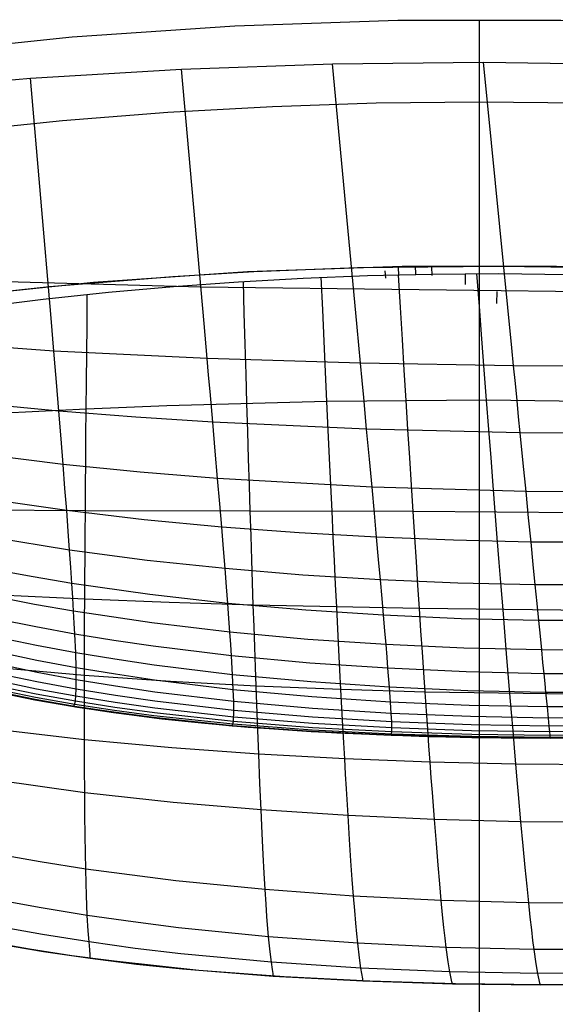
# Model space of a CAD drawing. Header units: millimetres. Extents: x -58 to 58, y -58 to 57.
# Tile 32 of 40: x -5.6 to 0.93, y 45.51 to 57.5. Entities that reach past the tile are written whole.
import ezdxf

# ---------------------------------------------------------------- set-up
doc = ezdxf.new("R2010")
doc.units = ezdxf.units.MM
doc.header["$MEASUREMENT"] = 0
doc.layers.add('Predefinito', color=5, linetype='Continuous')

msp = doc.modelspace()

# ---------------------------------------------------------------- linework, layer by layer
at = {"layer": 'Predefinito'}
for points in [[(20.38978100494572, 53.76343395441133), (18.52192540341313, 54.43517501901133), (16.63199687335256, 55.04204465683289), (14.72224767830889, 55.5833196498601), (12.794953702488, 56.05835495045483), (10.85241173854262, 56.46658445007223), (8.89693675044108, 56.8075216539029), (6.930859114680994, 57.08076026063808), (4.956521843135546, 57.2859746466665), (2.976277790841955, 57.42292025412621), (0.9924868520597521, 57.49143388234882), (-0.9924868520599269, 57.49143388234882), (-2.97627779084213, 57.4229202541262), (-4.956521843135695, 57.2859746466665), (-6.930859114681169, 57.08076026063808), (-8.896936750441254, 56.8075216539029), (-10.85241173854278, 56.46658445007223), (-12.79495370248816, 56.05835495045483), (-14.72224767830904, 55.5833196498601), (-16.63199687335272, 55.04204465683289)], [(-16.86369486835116, 53.9246306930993), (-15.54643913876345, 54.31904113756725), (-14.22830726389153, 54.67911184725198), (-12.91054167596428, 55.00516260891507), (-11.59435200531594, 55.2975677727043), (-10.28091246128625, 55.55675331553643), (-8.971359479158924, 55.78319378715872), (-7.666789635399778, 55.97740916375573), (-6.368257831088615, 56.13996163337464), (-5.076775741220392, 56.27145233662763), (-3.793310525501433, 56.37251808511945), (-2.518783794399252, 56.44382807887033), (-1.254070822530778, 56.48608064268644), (-7.82e-14, 56.49999999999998), (1.254070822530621, 56.48608064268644)], [(-7.82e-14, 56.49999999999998), (-7.82e-14, -56.50000000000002)], [(21.07333749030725, 50.26096345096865), (19.32596634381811, 50.95838522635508), (17.55556407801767, 51.5950789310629), (15.76424051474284, 52.17028580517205), (13.95413040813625, 52.68332036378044), (12.12739090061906, 53.13357121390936), (10.28619895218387, 53.52050178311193), (8.43274874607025, 53.84365095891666), (6.569249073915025, 54.10263363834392), (4.697920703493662, 54.29714118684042), (2.820993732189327, 54.42694180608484), (0.9407049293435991, 54.49188081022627), (-0.9407049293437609, 54.49188081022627), (-2.820993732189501, 54.42694180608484), (-4.697920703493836, 54.29714118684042), (-6.569249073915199, 54.10263363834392), (-8.432748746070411, 53.84365095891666), (-10.28619895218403, 53.52050178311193), (-12.12739090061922, 53.13357121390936), (-13.9541304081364, 52.68332036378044), (-15.76424051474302, 52.17028580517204), (-17.55556407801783, 51.5950789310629)], [(-7.82e-14, 54.49999999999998), (-7.82e-14, -54.50000000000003)], [(1.603484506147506, 48.75151188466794), (0.8671739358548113, 48.7440952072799), (-0.0894000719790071, 48.75254088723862), (-1.072549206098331, 48.77952506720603), (-2.045278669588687, 48.82540026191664), (-3.009438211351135, 48.89486499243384), (-3.973710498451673, 48.99388618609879), (-4.455184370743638, 49.05656113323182), (-4.935265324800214, 49.12915838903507), (-5.413285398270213, 49.21258533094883), (-5.888758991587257, 49.3079406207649)], [(1.621307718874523, 48.75216511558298), (0.4880199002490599, 48.745042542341), (-0.6316038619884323, 48.7651602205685), (-1.733215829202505, 48.8084147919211), (-2.813002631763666, 48.87854503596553), (-3.343561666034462, 48.92546957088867), (-3.867284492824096, 48.98125026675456), (-4.383711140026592, 49.04659953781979), (-4.892381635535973, 49.12222979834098), (-5.39283600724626, 49.20885346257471), (-5.884614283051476, 49.30718294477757)], [(1.864007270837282, 45.75670110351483), (0.7773617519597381, 45.74396594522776), (-0.28786030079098, 45.7557061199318), (-1.33309382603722, 45.7872935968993), (-2.3747321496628, 45.8399849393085), (-3.413348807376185, 45.91884453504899), (-4.44754589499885, 46.0294530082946), (-4.96263528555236, 46.09841092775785), (-5.476184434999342, 46.17751295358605), (-5.987910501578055, 46.26769863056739)]]:
    msp.add_lwpolyline(points, dxfattribs=at)
at = {"layer": 'Predefinito', "extrusion": (1, 0, 0)}
for points in [[(57.49999999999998, 0.9999999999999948), (57.49999999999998, 29.99996797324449)], [(57.49999999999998, 1), (57.49941702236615, 0.9658588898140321), (57.49766876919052, 0.931757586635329), (57.49475727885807, 0.8977358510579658), (57.49068594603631, 0.8638333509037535), (57.48545951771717, 0.8300896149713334), (57.4790840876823, 0.7965439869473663), (57.47156708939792, 0.7632355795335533), (57.46291728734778, 0.7302032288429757), (57.45314476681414, 0.6974854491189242), (57.4422609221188, 0.665120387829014), (57.43027844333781, 0.6331457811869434), (57.41721130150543, 0.6015989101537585), (57.40307473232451, 0.5705165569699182), (57.38788521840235, 0.5399349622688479), (57.37166047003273, 0.5098897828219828), (57.35441940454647, 0.4804160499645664), (57.33618212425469, 0.4515481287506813), (57.31696989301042, 0.4233196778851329), (57.29680511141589, 0.3957636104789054), (57.2757112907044, 0.3689120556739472), (57.25371302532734, 0.3427963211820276), (57.2308359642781, 0.3174468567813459), (57.20710678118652, 0.2928932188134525), (57.18255314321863, 0.269164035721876), (57.15720367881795, 0.2462869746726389), (57.13108794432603, 0.2242887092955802), (57.10423638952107, 0.2031948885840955), (57.07668032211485, 0.183030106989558), (57.0484518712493, 0.1638178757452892), (57.01958395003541, 0.1455805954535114), (56.99011021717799, 0.1283395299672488), (56.96006503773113, 0.1121147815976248), (56.92948344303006, 0.0969252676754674), (56.89840108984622, 0.0827886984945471), (56.86685421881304, 0.069721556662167), (56.83487961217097, 0.0577390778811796), (56.80251455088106, 0.0468552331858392), (56.769796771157, 0.0370827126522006), (56.73676442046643, 0.0284329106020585), (56.70345601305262, 0.0209159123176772), (56.66991038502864, 0.0145404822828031), (56.63616664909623, 0.0093140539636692), (56.60226414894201, 0.0052427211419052), (56.56824241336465, 0.0023312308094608), (56.53414111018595, 0.000582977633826), (56.49999999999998, 0)], [(54.49999999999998, 3.000000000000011), (54.49999999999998, 28.62966677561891)], [(48.7651602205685, 59.99999999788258), (48.7651602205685, 206.456323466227)], [(48.76217056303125, 206.3997675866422), (45.76127260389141, 208.6791639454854)], [(46.0294530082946, 59.99775970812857), (46.0294530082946, 211.0159191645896)], [(45.8399849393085, 59.99790715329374), (45.8399849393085, 209.8116297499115)], [(45.7872935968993, 59.99805180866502), (45.7872935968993, 209.1744421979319)], [(45.7557061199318, 59.9982399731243), (45.7557061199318, 208.5182927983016)]]:
    msp.add_lwpolyline(points, dxfattribs=at)
at = {"layer": 'Predefinito', "extrusion": (0.4599191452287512, 0.537098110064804, 0.7071067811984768)}
msp.add_lwpolyline([(23.37700731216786, 97.59406145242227), (23.35784643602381, 98.25504839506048), (23.35248274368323, 98.91403754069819), (23.36105379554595, 99.57100897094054), (23.38369715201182, 100.2259427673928), (23.42055037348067, 100.8788190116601), (23.47175102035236, 101.5296177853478), (23.53743665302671, 102.1783191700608), (23.61774483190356, 102.8249032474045), (23.71281311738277, 103.469350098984), (23.82277906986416, 104.1116398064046), (23.94778024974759, 104.7517524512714), (24.08795421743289, 105.3896681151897), (24.24343853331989, 106.0253668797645), (24.41437075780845, 106.6588288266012), (24.6008884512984, 107.2900340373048), (24.80312917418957, 107.9189625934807), (25.02085706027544, 108.5446710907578), (25.25277315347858, 109.1639907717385), (25.49791893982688, 109.7751066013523), (25.75610124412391, 110.3785632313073), (26.02701168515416, 110.9745418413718), (26.3103375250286, 111.5632261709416), (26.60576316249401, 112.1448016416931), (26.91297299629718, 112.7194536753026), (27.23166652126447, 113.2873588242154), (27.56151659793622, 113.8487092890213), (27.90216767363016, 114.4037139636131), (28.25326419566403, 114.9525817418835), (28.98537136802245, 116.0327421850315), (29.75499369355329, 117.0908617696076), (30.55939348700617, 118.1290710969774), (31.39386933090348, 119.1480732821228), (32.25130859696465, 120.1472647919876), (33.12971223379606, 121.1250771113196), (34.03317222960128, 122.0773372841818), (34.49719011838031, 122.5409363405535), (34.97102424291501, 122.9945249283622), (35.45592787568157, 123.4368249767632), (35.95392367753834, 123.865773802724), (36.20857248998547, 124.0744854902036), (36.46738396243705, 124.2789521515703), (36.73065463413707, 124.4788713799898), (36.99868104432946, 124.6739407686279), (37.27167556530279, 124.8635946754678), (37.54941505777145, 125.0468232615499), (37.83154279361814, 125.2226578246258), (38.11770204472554, 125.390129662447), (38.40797272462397, 125.5485654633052), (38.70291511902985, 125.6974413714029), (38.85225190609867, 125.7680617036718), (39.00289305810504, 125.8360128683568), (39.15488405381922, 125.9012018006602), (39.30827037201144, 125.9635354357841), (39.46326410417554, 126.0229267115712), (39.61991665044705, 126.0792352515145), (39.77803245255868, 126.1322880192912), (39.93741595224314, 126.1819119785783), (40.09787159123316, 126.2279340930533), (40.25920381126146, 126.2701813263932), (40.42121705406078, 126.3084806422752), (40.58371576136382, 126.3426590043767), (40.74663962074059, 126.3726320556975), (40.91006452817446, 126.398381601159), (41.07399923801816, 126.4198338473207), (41.23845250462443, 126.4369150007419), (41.40343308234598, 126.449551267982), (41.56894972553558, 126.4576688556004), (41.73501118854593, 126.4611939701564), (41.90162622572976, 126.4600528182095), (42.06871186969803, 126.4541468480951), (42.23576942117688, 126.4434779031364), (42.40218403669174, 126.4281227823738), (42.56734087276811, 126.4081582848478), (42.7310459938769, 126.3836673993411), (42.89352953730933, 126.3547334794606), (43.05481276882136, 126.321433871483), (43.21491695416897, 126.2838459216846), (43.3738637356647, 126.2420483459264), (43.53167327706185, 126.1961144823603), (43.68836462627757, 126.1461136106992), (43.843956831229, 126.0921150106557), (43.99846893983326, 126.0341879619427), (44.15192000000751, 125.9724017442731), (44.30432905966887, 125.9068256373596), (44.45571516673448, 125.8375289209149), (44.6057403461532, 125.7647528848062), (44.75404706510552, 125.6887839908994), (44.90062503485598, 125.6097592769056), (45.04546396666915, 125.527815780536), (45.18855357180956, 125.4430905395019), (45.32988356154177, 125.3557205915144), (45.46944364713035, 125.2658429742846), (45.60722353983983, 125.1735947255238), (45.87785818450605, 124.9822347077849), (46.14245560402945, 124.7820552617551), (46.4013742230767, 124.5735799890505), (46.65497246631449, 124.357332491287)], dxfattribs=at)
at = {"layer": 'Predefinito', "extrusion": (0.9995533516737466, 0.02150402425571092, -0.02075268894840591)}
msp.add_lwpolyline([(54.38535596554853, 28.73295839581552), (54.49113193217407, 28.6309237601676)], dxfattribs=at)
at = {"layer": 'Predefinito', "extrusion": (0.9992267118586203, 0.02850465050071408, -0.02708252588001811)}
msp.add_lwpolyline([(54.40012759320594, 28.73172779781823), (54.49965653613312, 28.63723757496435)], dxfattribs=at)
at = {"layer": 'Predefinito', "extrusion": (0.9987990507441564, 0.03569345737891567, -0.03356237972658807)}
msp.add_lwpolyline([(54.38781060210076, 28.75236422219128), (54.48301808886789, 28.66294861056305)], dxfattribs=at)
at = {"layer": 'Predefinito', "extrusion": (0.998388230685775, 0.0414470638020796, -0.03876959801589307)}
msp.add_lwpolyline([(54.35022071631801, 28.79075461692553), (54.44319950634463, 28.70392240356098)], dxfattribs=at)
at = {"layer": 'Predefinito', "extrusion": (0.999955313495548, 0.006644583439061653, -0.006724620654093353)}
msp.add_lwpolyline([(54.2734625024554, 28.80373495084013), (54.3962259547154, 28.67949830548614)], dxfattribs=at)
at = {"layer": 'Predefinito', "extrusion": (0.9999009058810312, -0.0095254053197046, 0.01036557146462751)}
msp.add_lwpolyline([(54.04195302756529, 28.9912650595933), (54.18773627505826, 28.83263906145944)], dxfattribs=at)
at = {"layer": 'Predefinito', "extrusion": (0.459919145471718, 0.5370981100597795, 0.7071067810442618)}
msp.add_lwpolyline([(45.63421529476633, 129.7504891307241), (45.32319454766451, 129.9003360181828), (45.16630277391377, 129.9709385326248), (45.00847070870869, 130.0385998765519), (44.84968383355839, 130.1032746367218), (44.68992762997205, 130.1649173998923), (44.52918757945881, 130.223482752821), (44.36744916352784, 130.2789252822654), (44.20469786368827, 130.3311995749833), (44.04091916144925, 130.3802602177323), (43.87609853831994, 130.4260617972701), (43.71022147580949, 130.4685589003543), (43.54327345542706, 130.5077061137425), (43.37523995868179, 130.5434580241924), (43.20610646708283, 130.5757692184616), (43.03585846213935, 130.6045942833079), (42.86489652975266, 130.6298057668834), (42.69368868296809, 130.6513130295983), (42.52232153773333, 130.6691258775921), (42.35088170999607, 130.6832541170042), (42.179455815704, 130.6937075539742), (42.00813047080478, 130.7004959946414), (41.83699229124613, 130.7036292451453), (41.66612789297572, 130.7031171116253), (41.4954997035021, 130.6989741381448), (41.32501182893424, 130.6912231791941), (41.15466340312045, 130.6798865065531), (40.98445355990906, 130.6649863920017), (40.81438143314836, 130.6465451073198), (40.64444615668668, 130.6245849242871), (40.47464686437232, 130.5991281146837), (40.30498269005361, 130.5701969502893), (40.13543779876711, 130.5377998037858), (39.96626511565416, 130.5020280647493), (39.79786691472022, 130.4630285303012), (39.63064546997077, 130.4209479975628), (39.46474732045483, 130.3758943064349), (39.30003280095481, 130.3279218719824), (39.1364748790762, 130.2770973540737), (38.97404652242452, 130.223487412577), (38.65246076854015, 130.1082015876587), (38.33507108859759, 129.9825685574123), (38.02169334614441, 129.8470423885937), (37.71214340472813, 129.7020771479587), (37.40600228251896, 129.5479506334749), (37.10327375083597, 129.3851606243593), (36.8044078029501, 129.2144911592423), (36.50985443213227, 129.036726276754), (36.22017054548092, 128.8527441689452), (35.93542471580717, 128.6631156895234), (35.65533443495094, 128.4681638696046), (35.37961719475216, 128.2682117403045), (34.84020851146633, 127.8545567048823), (34.31539161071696, 127.4242168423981), (33.80353088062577, 126.9790623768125), (33.30299070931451, 126.5209635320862), (32.81239753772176, 126.0514908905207), (32.33081883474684, 125.5717107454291), (31.39080855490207, 124.5856831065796), (30.47632187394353, 123.5727562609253), (29.58585058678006, 122.5409854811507), (28.72065130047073, 121.4929018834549), (27.88421674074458, 120.4254554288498), (27.07960797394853, 119.3365855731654), (26.30932393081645, 118.2246101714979), (25.57577771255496, 117.0879048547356), (25.22353538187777, 116.5097708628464), (24.8813824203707, 115.9248452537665), (24.54958478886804, 115.3329489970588), (24.22836660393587, 114.7339312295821), (23.91796673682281, 114.127631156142), (23.61862405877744, 113.5138879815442), (23.33068679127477, 112.8925949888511), (23.05486054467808, 112.2648224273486), (22.79192027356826, 111.6321749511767), (22.54264093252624, 110.9962572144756), (22.3072757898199, 110.3576657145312), (22.08553101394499, 109.715934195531), (21.8773609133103, 109.0710731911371), (21.68271979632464, 108.4230932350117), (21.50156197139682, 107.772004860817), (21.33384174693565, 107.1178186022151), (21.17951343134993, 106.4605449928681), (21.03853133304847, 105.8001945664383), (20.91084976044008, 105.1367778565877), (20.79642302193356, 104.4703053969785), (20.69520542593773, 103.8007877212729), (20.60715128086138, 103.1282353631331), (20.53221489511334, 102.4526588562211), (20.4703505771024, 101.7740687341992), (20.42151263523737, 101.0924755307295), (20.38565537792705, 100.4078897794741)], dxfattribs=at)
at = {"layer": 'Predefinito'}
for points in [[(-7.295668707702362, 56.62625348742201, 29.61015774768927), (-5.463754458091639, 56.78577227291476, 29.56615002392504), (-3.627466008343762, 56.89836040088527, 29.53346437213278), (-1.788605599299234, 56.96402720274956, 29.51210288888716), (0.051240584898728, 56.9827633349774, 29.50206545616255), (1.675433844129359, 56.95988146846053, 29.50225675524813)], [(0.8671739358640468, 48.74409520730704, 60), (0.8589582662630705, 48.82558764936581, 53.52304808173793), (0.852116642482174, 48.89428921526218, 51.90482286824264), (0.8422886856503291, 48.99324588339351, 50.28743627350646), (0.8289366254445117, 49.12794058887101, 48.6711315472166), (0.8113939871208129, 49.30512077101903, 47.05774155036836), (0.8007853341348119, 49.4123164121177, 46.25369805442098), (0.7887948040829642, 49.5334938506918, 45.45156304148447), (0.7753290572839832, 49.66959054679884, 44.6529263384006), (0.7602559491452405, 49.8219358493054, 43.85710472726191), (0.7434915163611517, 49.99137209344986, 43.06605230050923), (0.7248942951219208, 50.1793227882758, 42.27887531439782), (0.7043876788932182, 50.38655601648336, 41.4975637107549), (0.6818267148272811, 50.61453068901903, 40.72138350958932), (0.6571324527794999, 50.86403863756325, 39.95201211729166), (0.6301700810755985, 51.13643557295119, 39.18913801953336), (0.6008526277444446, 51.43259460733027, 38.4338922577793), (0.5690873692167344, 51.75345059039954, 37.68709850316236), (0.5348907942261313, 52.09883679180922, 36.95120329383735), (0.4982774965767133, 52.46860801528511, 36.22546693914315), (0.4791698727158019, 52.66157537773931, 35.86823302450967), (0.4594262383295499, 52.86096099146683, 35.51418142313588), (0.4389851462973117, 53.06738526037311, 35.16386270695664), (0.4177851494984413, 53.28146858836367, 34.81782744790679), (0.3959620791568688, 53.50183946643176, 34.47865360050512), (0.0512405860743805, 56.98276333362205, 29.50207591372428)], [(-3.009438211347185, 48.89486499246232, 60), (-2.993189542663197, 48.95056325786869, 55.16436200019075), (-2.989126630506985, 49.08535696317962, 51.94223673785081), (-2.990827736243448, 49.194892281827, 50.33226220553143), (-2.995775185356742, 49.33825139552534, 48.72330372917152), (-3.004637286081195, 49.52122798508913, 47.11707618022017), (-3.018236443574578, 49.7519234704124, 45.51760496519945), (-3.027069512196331, 49.88769915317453, 44.72206104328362), (-3.037408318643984, 50.03863778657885, 43.9291142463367), (-3.049339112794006, 50.20551286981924, 43.14067792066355), (-3.062988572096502, 50.38967086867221, 42.35582818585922), (-3.078436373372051, 50.59181455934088, 41.57651544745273), (-3.095812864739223, 50.81332265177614, 40.80197094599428), (-3.115198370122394, 51.05492383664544, 40.03383338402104), (-3.136716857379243, 51.31789307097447, 39.27176668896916), (-3.160453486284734, 51.60304099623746, 38.51686458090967), (-3.18649229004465, 51.91125166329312, 37.76986212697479), (-3.214822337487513, 52.24236316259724, 37.03311362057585), (-3.245420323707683, 52.59626458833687, 36.30581611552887), (-3.278131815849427, 52.97124538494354, 35.5921701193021), (-3.295437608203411, 53.1683235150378, 35.2402804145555), (-3.313452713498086, 53.37257002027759, 34.89235663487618), (-3.351238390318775, 53.79851604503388, 34.21289782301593), (-3.627466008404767, 56.89836039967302, 29.53347201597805)], [(-1.072549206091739, 48.77952506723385, 60), (-1.064192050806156, 48.82422365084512, 55.14909141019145), (-1.066901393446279, 48.94598062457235, 51.91679497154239), (-1.072340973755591, 49.04952926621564, 50.30177528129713), (-1.081217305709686, 49.18825071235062, 48.68781645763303), (-1.094190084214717, 49.36854976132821, 47.07671406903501), (-1.112111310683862, 49.59893088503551, 45.47267810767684), (-1.123194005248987, 49.73555530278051, 44.67502943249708), (-1.135849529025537, 49.88807917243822, 43.88012625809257), (-1.150164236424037, 50.05732092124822, 43.08990964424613), (-1.166273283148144, 50.244679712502, 42.30347620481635), (-1.184255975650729, 50.45090076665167, 41.52280323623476), (-1.2042511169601, 50.67741759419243, 40.74714563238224), (-1.226339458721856, 50.92500014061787, 39.97816841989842), (-1.250651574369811, 51.19497790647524, 39.21555222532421), (-1.277274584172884, 51.48820280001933, 38.46041615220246), (-1.306297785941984, 51.80559385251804, 37.71355554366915), (-1.337707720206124, 52.14698542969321, 36.97738744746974), (-1.371484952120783, 52.51224546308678, 36.25115195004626), (-1.407462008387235, 52.89959901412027, 35.53911179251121), (-1.426443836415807, 53.10331076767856, 35.18829085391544), (-1.446167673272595, 53.31452362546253, 34.84165187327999), (-1.487440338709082, 53.75524428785, 34.16538189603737), (-1.788605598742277, 56.9640272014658, 29.51211193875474)], [(-4.935265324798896, 49.12915838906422, 60), (-4.917572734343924, 49.19688554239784, 55.18767993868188), (-4.909021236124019, 49.34454465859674, 51.98112667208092), (-4.907788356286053, 49.45913739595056, 50.37888083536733), (-4.909504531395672, 49.60538192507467, 48.77758213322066), (-4.914894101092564, 49.78826593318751, 47.17882046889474), (-4.924733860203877, 50.01529379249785, 45.58633894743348), (-4.931563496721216, 50.14771585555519, 44.79401753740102), (-4.939805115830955, 50.29418636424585, 44.00406589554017), (-4.949541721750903, 50.45541476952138, 43.21835499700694), (-4.960889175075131, 50.63266450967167, 42.4359296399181), (-4.973924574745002, 50.82657839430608, 41.65869911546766), (-4.98876734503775, 51.03844909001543, 40.88585850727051), (-5.005494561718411, 51.2689462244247, 40.1190062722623), (-5.024220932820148, 51.51926096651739, 39.35778082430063), (-5.04502705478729, 51.79014340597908, 38.60323707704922), (-5.067989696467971, 52.08242226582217, 37.85601788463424), (-5.093099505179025, 52.395942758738, 37.11838152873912), (-5.120330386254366, 52.73061982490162, 36.38945922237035), (-5.149541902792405, 53.08484630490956, 35.67335624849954), (-5.165034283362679, 53.2708672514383, 35.31983125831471), (-5.181188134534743, 53.46354997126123, 34.96994162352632), (-5.215140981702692, 53.86509853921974, 34.28560355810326), (-5.463754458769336, 56.78577227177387, 29.5661562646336)], [(-6.320830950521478, 54.1322170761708, 28.83889726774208), (-5.232680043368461, 54.24821536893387, 28.76969543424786), (-3.733448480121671, 54.37197018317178, 28.70319492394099), (-2.744562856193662, 54.43084721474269, 28.67207400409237), (-1.484595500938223, 54.4797732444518, 28.64455438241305), (0.233759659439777, 54.49949553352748, 28.62898672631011), (1.185959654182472, 54.48673025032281, 28.63093016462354)], [(1.9263509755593, 54.17714032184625, 33.47821605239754), (-3.390535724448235, 54.23975233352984, 33.54226448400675), (-7.105692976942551, 54.34394611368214, 33.6996813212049)], [(-6.096979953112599, 53.99895665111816, 29.00525190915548), (-5.311945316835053, 54.09500803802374, 28.93243429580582), (-4.515426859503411, 54.17909372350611, 28.87349514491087), (-3.724128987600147, 54.24991267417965, 28.8270247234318), (-2.933870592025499, 54.30736343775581, 28.78938692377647), (-2.143766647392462, 54.35181728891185, 28.75939342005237), (-1.359768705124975, 54.38346467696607, 28.73710673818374), (-0.5765637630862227, 54.40192025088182, 28.72270401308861), (0.2339115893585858, 54.40674038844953, 28.71582147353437), (1.083320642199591, 54.39744367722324, 28.71621319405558)], [(-1.41774984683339, 45.7906932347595, 59.999864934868), (-1.420019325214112, 45.81767493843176, 56.08244133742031), (-1.44292938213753, 45.9467236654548, 52.1144427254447), (-1.460387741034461, 46.07182488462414, 50.11312642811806), (-1.4809473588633, 46.2503504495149, 48.0987120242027), (-1.492292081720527, 46.36339072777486, 47.08542972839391), (-1.504444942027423, 46.49518236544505, 46.0684758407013), (-1.517472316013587, 46.64793305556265, 45.04877384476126), (-1.53144057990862, 46.8238504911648, 44.0272472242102), (-1.546410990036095, 47.02517472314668, 43.00482057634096), (-1.562438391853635, 47.25424473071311, 41.9825403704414), (-1.579579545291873, 47.51341659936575, 40.96151289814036), (-1.59789121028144, 47.8050464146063, 39.9428444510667), (-1.617433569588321, 48.13151205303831, 38.92772390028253), (-1.62768937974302, 48.30855756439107, 38.42192469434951), (-1.63828138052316, 48.4952084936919, 37.917531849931), (-1.649220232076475, 48.69168794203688, 37.41493610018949), (-1.66050895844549, 48.89802558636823, 36.91472027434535), (-1.67214593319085, 49.11422900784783, 36.41734675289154), (-1.6841295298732, 49.3403057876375, 35.923277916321), (-1.696457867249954, 49.57630077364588, 35.43286853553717), (-1.709129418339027, 49.82230100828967, 34.94639263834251), (-1.722143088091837, 50.07837736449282, 34.46419149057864), (-1.7354977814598, 50.3446007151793, 33.9866063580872), (-1.749192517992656, 50.62104533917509, 33.5139820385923), (-1.763228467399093, 50.90779632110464, 33.04668330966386), (-1.77760775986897, 51.20494074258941, 32.58508140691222), (-1.79233252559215, 51.5125656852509, 32.1295475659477), (-1.80740547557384, 51.8307612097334, 31.68045828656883), (-1.822834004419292, 52.15962215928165, 31.23821832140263), (-1.838627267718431, 52.49924278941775, 30.8032412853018), (-1.85479442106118, 52.8497173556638, 30.375940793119), (-1.871345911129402, 53.21114151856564, 29.95673817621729), (-1.888300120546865, 53.5836028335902, 29.54609151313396), (-1.905678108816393, 53.96718339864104, 29.14446953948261), (-1.92350093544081, 54.3619653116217, 28.7523409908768)], [(-0.327186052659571, 45.7566784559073, 60.0001804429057), (-0.3344089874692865, 45.78022770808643, 56.08267678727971), (-0.360366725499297, 45.9019821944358, 52.1114165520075), (-0.3797521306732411, 46.02337518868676, 50.10723391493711), (-0.403092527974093, 46.1989444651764, 48.0892450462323), (-0.4162679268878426, 46.31095190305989, 47.07399329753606), (-0.4305922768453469, 46.44206574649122, 46.05499808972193), (-0.4461704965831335, 46.59454020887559, 45.0332026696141), (-0.46310750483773, 46.7706295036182, 44.0095502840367), (-0.4815044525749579, 46.9726216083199, 42.98498692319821), (-0.5014571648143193, 47.20290054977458, 41.96059154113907), (-0.5230625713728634, 47.46386461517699, 40.93750683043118), (-0.546417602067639, 47.7579120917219, 39.9168754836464), (-0.5716212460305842, 48.08745888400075, 38.89992784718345), (-0.5849500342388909, 48.2663021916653, 38.39328192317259), (-0.598781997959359, 48.4549265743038, 37.8880953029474), (-0.6131321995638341, 48.65355606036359, 37.38476795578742), (-0.6280056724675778, 48.86221690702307, 36.88389289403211), (-0.6434012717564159, 49.08091330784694, 36.385940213), (-0.659317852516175, 49.3096494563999, 35.8913800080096), (-0.6757536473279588, 49.54846757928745, 35.40057330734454), (-0.6927066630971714, 49.79745247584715, 34.91379916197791), (-0.710175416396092, 50.05667219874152, 34.43140470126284), (-0.728158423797, 50.3261948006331, 33.9537370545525), (-0.7466542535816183, 50.60609164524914, 33.48114689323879), (-0.765662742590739, 50.89644445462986, 33.01400478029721), (-0.7851843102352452, 51.19733681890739, 32.55268768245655), (-0.80521937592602, 51.5088523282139, 32.0975725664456), (-0.8257687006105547, 51.83107742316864, 31.64904163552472), (-0.8468359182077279, 52.16410285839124, 31.20750507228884), (-0.8684257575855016, 52.50801869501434, 30.77338181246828), (-0.890542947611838, 52.8629149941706, 30.3470907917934), (-0.9131930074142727, 53.22888308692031, 29.92905857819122), (-0.9363864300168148, 53.60600590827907, 29.51974802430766), (-0.9601354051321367, 53.99436092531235, 29.1196324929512), (-0.984452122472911, 54.3940256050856, 28.7291853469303)], [(0.744284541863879, 45.7441180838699, 60.0001694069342), (0.7360587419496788, 45.76520811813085, 56.08341148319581), (0.710788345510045, 45.8813824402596, 52.1106588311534), (0.691486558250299, 45.99975453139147, 50.10485694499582), (0.667522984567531, 46.1726868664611, 48.0847501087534), (0.6536552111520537, 46.28362874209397, 47.06831319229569), (0.638332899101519, 46.41388145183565, 46.04808295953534), (0.6214087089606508, 46.56572815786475, 45.02501490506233), (0.602735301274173, 46.7414520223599, 44.0000645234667), (0.5821672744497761, 46.94337099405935, 42.97419126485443), (0.5595625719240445, 47.17389698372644, 41.94849560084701), (0.5347788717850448, 47.43545409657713, 40.92414455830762), (0.507673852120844, 47.7304664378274, 39.9023051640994), (0.478104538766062, 48.06137270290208, 38.88423572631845), (0.4623499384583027, 48.24104833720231, 38.37707204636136), (0.445923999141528, 48.4306090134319, 37.8714021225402), (0.4288067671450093, 48.63027886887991, 37.36763255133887), (0.4109908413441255, 48.84008131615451, 36.86636357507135), (0.3924765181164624, 49.06001779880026, 36.36807046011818), (0.373264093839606, 49.2900897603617, 35.8732284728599), (0.35335484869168, 49.53033720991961, 35.382202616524), (0.3327509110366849, 49.78084291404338, 34.89527481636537), (0.3114538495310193, 50.04167245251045, 34.41279572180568), (0.289465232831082, 50.3128914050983, 33.9351159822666), (0.2667866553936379, 50.5945685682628, 33.46258977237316), (0.243419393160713, 50.88678270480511, 32.99559091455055), (0.2193645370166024, 51.18961434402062, 32.53449952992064), (0.194623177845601, 51.5031440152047, 32.0796957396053), (0.1691963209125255, 51.82745498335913, 31.63156483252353), (0.1430839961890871, 52.16263450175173, 31.19051957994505), (0.1162858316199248, 52.50876908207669, 30.75698132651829), (0.0888014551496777, 52.8659452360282, 30.3313714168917), (0.0606302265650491, 53.23425064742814, 29.9141186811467), (0.0317696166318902, 53.61376459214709, 29.50568748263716), (0.0022164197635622, 54.00456096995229, 29.10655246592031), (-0.0280325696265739, 54.406713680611, 28.7171882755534)], [(-2.50909699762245, 45.8484677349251, 59.9994092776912), (-2.509355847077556, 45.87978908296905, 56.08292734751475), (-2.518056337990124, 45.93132962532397, 54.10707920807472), (-2.53104093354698, 46.0177305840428, 52.1200596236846), (-2.547178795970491, 46.14712035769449, 50.12291268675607), (-2.56545230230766, 46.3287805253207, 48.1135789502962), (-2.585378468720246, 46.57493590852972, 46.08898219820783), (-2.596050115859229, 46.72751707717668, 45.07220724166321), (-2.6072334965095, 46.9026270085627, 44.0536417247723), (-2.61895197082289, 47.10244129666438, 43.03418010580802), (-2.631221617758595, 47.3292386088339, 42.01482510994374), (-2.644061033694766, 47.58531838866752, 40.99663450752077), (-2.65748881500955, 47.8729800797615, 39.9806660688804), (-2.67152806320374, 48.19455028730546, 38.96805393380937), (-2.68622065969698, 48.5523872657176, 37.9601125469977), (-2.693827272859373, 48.74556745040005, 37.45852145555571), (-2.701610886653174, 48.94836319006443, 36.95921297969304), (-2.709569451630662, 49.16078626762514, 36.46263941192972), (-2.71770091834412, 49.3828484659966, 35.9692530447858), (-2.726003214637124, 49.61459781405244, 35.47940027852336), (-2.73447508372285, 49.85612392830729, 34.9933481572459), (-2.743115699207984, 50.10750097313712, 34.51142993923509), (-2.75192423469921, 50.3688031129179, 34.0339788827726), (-2.76090004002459, 50.6401080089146, 33.5613317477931), (-2.770045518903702, 50.9215045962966, 33.09384523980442), (-2.779364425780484, 51.21308395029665, 32.6318825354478), (-2.78886051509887, 51.5149371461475, 32.1758068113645), (-2.798538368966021, 51.82715837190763, 31.72598650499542), (-2.808409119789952, 52.14984714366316, 31.28281838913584), (-2.818486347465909, 52.48310252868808, 30.84670814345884), (-2.82878363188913, 52.8270235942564, 30.4180614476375), (-2.839316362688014, 53.18171096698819, 29.99729173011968), (-2.850110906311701, 53.54725762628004, 29.58484934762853), (-2.861197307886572, 53.92375116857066, 29.18119537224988), (-2.87260561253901, 54.3112791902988, 28.7867908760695)], [(-4.73783930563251, 46.0671766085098, 59.9984668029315), (-4.736472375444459, 46.10835430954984, 56.08770492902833), (-4.742809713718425, 46.16915475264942, 54.11876990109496), (-4.75198998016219, 46.2651774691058, 52.1413374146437), (-4.762589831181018, 46.40257015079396, 50.15647432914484), (-4.77330992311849, 46.5886255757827, 48.1617096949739), (-4.783299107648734, 46.83386552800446, 46.1531292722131), (-4.787925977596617, 46.98357510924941, 45.14463661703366), (-4.79224325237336, 47.1539727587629, 44.1344273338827), (-4.796194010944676, 47.34705666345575, 43.12330938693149), (-4.799705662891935, 47.56493900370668, 42.11216527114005), (-4.802706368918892, 47.80976201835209, 41.10192053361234), (-4.8051242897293, 48.0836679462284, 40.0935007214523), (-4.806890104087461, 48.3888398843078, 39.0878920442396), (-4.80795236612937, 48.7275300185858, 38.086231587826), (-4.808265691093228, 49.10155633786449, 37.09067487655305), (-4.808125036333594, 49.30197510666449, 36.59634289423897), (-4.80777665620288, 49.5113614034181, 36.1048748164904), (-4.807213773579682, 49.7297715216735, 35.61659380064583), (-4.806431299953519, 49.95730174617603, 35.13174711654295), (-4.805424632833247, 50.19403490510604, 34.65064567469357), (-4.80418916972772, 50.4400538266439, 34.1736003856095), (-4.802720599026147, 50.69544511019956, 33.70092558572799), (-4.801019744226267, 50.96030801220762, 33.23295548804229), (-4.799089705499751, 51.23474434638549, 32.77003081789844), (-4.79693358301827, 51.5188559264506, 32.3124923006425), (-4.794555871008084, 51.8127480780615, 31.86068592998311), (-4.791972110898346, 52.11653300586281, 31.41498622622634), (-4.78920197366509, 52.43032284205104, 30.97577670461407), (-4.78626513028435, 52.7542297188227, 30.5434408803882), (-4.783184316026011, 53.08836776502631, 30.11837010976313), (-4.780000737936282, 53.43284463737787, 29.70099290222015), (-4.77676177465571, 53.78776275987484, 29.29174850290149), (-4.77351480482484, 54.1532245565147, 28.8910761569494)], [(3.593220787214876, 53.27069277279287, 34.83657070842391), (0.4177851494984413, 53.28146858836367, 34.8178274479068), (-1.446167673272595, 53.31452362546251, 34.84165187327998), (-3.313452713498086, 53.37257002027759, 34.89235663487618), (-5.181188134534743, 53.46354997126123, 34.96994162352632), (-7.043969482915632, 53.59902683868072, 35.07440876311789)], [(2.079970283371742, 52.45988407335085, 36.2259602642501), (0.4982774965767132, 52.46860801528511, 36.22546693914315), (-1.371484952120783, 52.51224546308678, 36.25115195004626), (-3.245420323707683, 52.59626458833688, 36.30581611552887), (-4.183671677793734, 52.65631128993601, 36.34295841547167), (-5.120330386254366, 52.73061982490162, 36.38945922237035), (-6.055790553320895, 52.82109738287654, 36.44609336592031)], [(2.15418726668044, 52.8378484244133, 30.3385784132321), (0.0888014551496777, 52.8659452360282, 30.3313714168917), (-1.85479442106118, 52.8497173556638, 30.375940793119), (-3.805425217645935, 52.79503934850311, 30.47292749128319), (-4.78626513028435, 52.7542297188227, 30.5434408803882), (-5.77212947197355, 52.7055868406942, 30.6345427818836)], [(2.142286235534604, 51.74758850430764, 37.68760681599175), (0.5690873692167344, 51.75345059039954, 37.68709850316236), (-1.306297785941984, 51.80559385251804, 37.71355554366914), (-3.18649229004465, 51.91125166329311, 37.76986212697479), (-4.127932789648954, 51.98763670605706, 37.80822232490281), (-5.067989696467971, 52.08242226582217, 37.85601788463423), (-6.006671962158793, 52.19790033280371, 37.91397242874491)], [(2.194878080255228, 51.13346836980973, 39.18964574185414), (0.6301700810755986, 51.13643557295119, 39.18913801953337), (-0.3135646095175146, 51.15805950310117, 39.19855643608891), (-1.250651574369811, 51.19497790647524, 39.21555222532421), (-2.192074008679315, 51.24770590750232, 39.24017943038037), (-3.136716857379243, 51.31789307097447, 39.27176668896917), (-4.081079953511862, 51.40758299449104, 39.31013257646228), (-5.024220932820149, 51.51926096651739, 39.35778082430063), (-5.965762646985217, 51.65561391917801, 39.41538401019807)], [(1.23187998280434, 51.4946027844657, 32.0758021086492), (-0.80521937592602, 51.5088523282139, 32.0975725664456), (-2.78886051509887, 51.5149371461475, 32.1758068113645), (-4.79693358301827, 51.5188559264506, 32.3124923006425), (-7.29192524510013, 51.5350648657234, 32.5825304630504)], [(2.238046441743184, 50.61449571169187, 40.72187899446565), (0.6818267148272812, 50.61453068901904, 40.72138350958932), (-0.2631536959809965, 50.63727518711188, 40.73057278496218), (-1.2042511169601, 50.67741759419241, 40.74714563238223), (-2.148763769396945, 50.73546510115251, 40.77115165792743), (-3.095812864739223, 50.81332265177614, 40.80197094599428), (-4.042842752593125, 50.91336508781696, 40.83943599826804), (-4.98876734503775, 51.03844909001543, 40.88585850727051), (-5.932822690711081, 51.19166771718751, 40.94186018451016)], [(2.272627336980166, 50.1822504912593, 42.27934877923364), (0.7248942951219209, 50.1793227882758, 42.27887531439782), (-0.2212714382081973, 50.20250478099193, 42.28765271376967), (-1.166273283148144, 50.244679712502, 42.30347620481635), (-2.113725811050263, 50.30634683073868, 42.3263908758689), (-3.062988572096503, 50.38967086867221, 42.35582818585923), (-4.0124525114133, 50.49736422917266, 42.39163452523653), (-4.960889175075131, 50.63266450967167, 42.43592963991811), (-5.434365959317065, 50.71173771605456, 42.46183588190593), (-5.907147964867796, 50.79908213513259, 42.48928455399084)], [(1.530550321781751, 49.81810480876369, 43.85518124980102), (0.7602559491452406, 49.82193584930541, 43.85710472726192), (-0.1870397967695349, 49.84494317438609, 43.86532020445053), (-1.135849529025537, 49.88807917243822, 43.88012625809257), (-2.086105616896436, 49.95183437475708, 43.90156335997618), (-3.037408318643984, 50.03863778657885, 43.92911424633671), (-3.989097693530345, 50.15154586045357, 43.96263913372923), (-4.939805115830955, 50.29418636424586, 44.00406589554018), (-5.414308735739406, 50.37785563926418, 44.02826594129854), (-5.887994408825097, 50.47049829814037, 44.05391504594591)], [(1.33661296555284, 50.3039492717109, 33.9307864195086), (-0.728158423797, 50.3261948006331, 33.9537370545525), (-2.75192423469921, 50.3688031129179, 34.0339788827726), (-3.774608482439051, 50.3999684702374, 34.09549146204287), (-4.80418916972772, 50.4400538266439, 34.1736003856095), (-5.8406723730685, 50.4912785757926, 34.2725368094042)], [(1.555721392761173, 49.53084652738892, 45.4497986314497), (0.7887948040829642, 49.53349385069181, 45.45156304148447), (-0.1595807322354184, 49.55578525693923, 45.45909923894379), (-1.112111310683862, 49.59893088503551, 45.47267810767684), (-2.065048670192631, 49.66341101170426, 45.49233538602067), (-3.018236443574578, 49.75192347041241, 45.51760496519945), (-3.971966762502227, 49.86787542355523, 45.54836080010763), (-4.448592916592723, 49.93738993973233, 45.5663094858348), (-4.924733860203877, 50.01529379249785, 45.58633894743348), (-5.400149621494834, 50.10213432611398, 45.60850795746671), (-5.874617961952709, 50.19855733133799, 45.63200958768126)], [(1.574940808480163, 49.30377665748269, 47.05615593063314), (0.8113939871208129, 49.30512077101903, 47.05774155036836), (-0.1380162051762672, 49.32622591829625, 47.0645137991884), (-1.094190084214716, 49.36854976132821, 47.076714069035), (-2.049700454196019, 49.43256002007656, 47.09437322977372), (-3.004637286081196, 49.52122798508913, 47.11707618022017), (-3.960248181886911, 49.63831836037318, 47.14471050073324), (-4.437839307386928, 49.70889735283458, 47.16083362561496), (-4.914894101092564, 49.78826593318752, 47.17882046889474), (-5.391125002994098, 49.87702780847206, 47.19872353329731), (-5.866274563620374, 49.97590035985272, 47.21982610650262)], [(1.589092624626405, 49.12799838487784, 48.66973677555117), (0.8289366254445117, 49.12794058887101, 48.6711315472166), (-0.1214681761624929, 49.14746004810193, 48.67708786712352), (-1.081217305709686, 49.18825071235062, 48.68781645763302), (-2.039206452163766, 49.25076467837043, 48.70334316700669), (-2.995775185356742, 49.33825139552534, 48.72330372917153), (-3.953130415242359, 49.45484011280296, 48.74759921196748), (-4.431612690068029, 49.52555240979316, 48.76177253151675), (-4.909504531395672, 49.60538192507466, 48.77758213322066), (-5.386471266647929, 49.69499011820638, 48.79507427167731), (-5.862220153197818, 49.79516850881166, 48.81362252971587)], [(1.42808489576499, 49.2810224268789, 35.8689721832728), (-0.659317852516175, 49.3096494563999, 35.8913800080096), (-1.6841295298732, 49.3403057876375, 35.923277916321), (-2.71770091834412, 49.3828484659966, 35.9692530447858), (-3.758751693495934, 49.43899359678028, 36.02903421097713), (-4.80777665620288, 49.5113614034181, 36.1048748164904), (-5.86456613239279, 49.6028045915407, 36.2007199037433)], [(1.59904385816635, 48.99478002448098, 50.28623710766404), (0.8422886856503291, 48.99324588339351, 50.28743627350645), (-0.109075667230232, 49.01085639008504, 50.29255583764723), (-1.072340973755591, 49.04952926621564, 50.30177528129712), (-2.032727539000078, 49.10969731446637, 50.31511527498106), (-2.990827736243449, 49.19489228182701, 50.33226220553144), (-3.9498116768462, 49.30961421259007, 50.35313047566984), (-4.4291231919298, 49.37968390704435, 50.36530337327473), (-4.907788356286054, 49.45913739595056, 50.37888083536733), (-5.385425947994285, 49.54869508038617, 50.39390288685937), (-5.861707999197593, 49.64922504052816, 50.40983348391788)], [(1.6088925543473, 48.83001326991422, 53.52224491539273), (0.8589582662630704, 48.8255876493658, 53.52304808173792), (-0.094234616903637, 48.83899880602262, 53.52647336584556), (-1.064362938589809, 48.87255461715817, 53.53263765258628), (-2.029289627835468, 48.92664449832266, 53.54155159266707), (-2.990102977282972, 49.00534062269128, 53.55300312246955), (-3.951890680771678, 49.11385043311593, 53.56693336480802), (-4.432594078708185, 49.18116761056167, 53.57505763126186), (-4.912512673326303, 49.25823969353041, 53.58411890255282), (-5.391172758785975, 49.34589709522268, 53.59414461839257), (-5.868179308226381, 49.44515170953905, 53.60477925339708)], [(1.605463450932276, 48.89730951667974, 51.90382101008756), (0.8521166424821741, 48.89428921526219, 51.90482286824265), (-0.1001760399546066, 48.90980474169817, 51.90909815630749), (-1.066901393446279, 48.94598062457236, 51.91679497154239), (-2.029603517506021, 49.00322795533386, 51.92792882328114), (-2.989126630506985, 49.08535696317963, 51.94223673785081), (-3.949603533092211, 49.19723323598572, 51.95964640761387), (-4.429666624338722, 49.26609121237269, 51.9698008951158), (-4.909021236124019, 49.34454465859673, 51.98112667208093), (-5.38723994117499, 49.43337161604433, 51.99365751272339), (-5.86396032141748, 49.53351556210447, 52.006947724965)], [(1.606627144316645, 48.75364059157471, 58.38038636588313), (0.8669213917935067, 48.74639496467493, 58.38058787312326), (-0.0888341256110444, 48.75520962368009, 58.38144478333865), (-1.068818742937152, 48.7827364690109, 58.3829844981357), (-2.039780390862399, 48.82932482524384, 58.38520778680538), (-3.003424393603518, 48.8996054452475, 58.3880597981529), (-3.967583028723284, 48.99948368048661, 58.39152466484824), (-4.449200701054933, 49.06260986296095, 58.39354476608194), (-4.929638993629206, 49.13568184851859, 58.39579807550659), (-5.408280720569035, 49.21961563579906, 58.39829189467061), (-5.884654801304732, 49.31552793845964, 58.4009384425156)], [(1.608935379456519, 48.76373175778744, 56.76074462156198), (0.8658250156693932, 48.7571023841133, 56.76114734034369), (-0.0890962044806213, 48.76698581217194, 56.76286183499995), (-1.065855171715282, 48.79596013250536, 56.7659443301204), (-2.034920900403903, 48.844381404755, 56.77039781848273), (-2.997819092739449, 48.91674486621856, 56.77611401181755), (-3.961494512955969, 49.01879639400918, 56.78306206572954), (-4.443009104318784, 49.08300708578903, 56.78711340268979), (-4.923511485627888, 49.1571452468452, 56.79163219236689), (-5.402433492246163, 49.2421142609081, 56.79663270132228), (-5.879324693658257, 49.33901849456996, 56.80193852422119)], [(1.609870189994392, 48.78733833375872, 55.141291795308), (0.863349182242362, 48.78167932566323, 55.14189515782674), (-0.0907188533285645, 48.79315401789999, 55.14446631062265), (-1.064192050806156, 48.82422365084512, 55.14909141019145), (-2.031243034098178, 48.87525847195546, 55.15577683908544), (-2.993189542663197, 48.95056325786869, 55.16436200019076), (-3.956059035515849, 49.055645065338, 55.174801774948), (-4.437257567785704, 49.12133295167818, 55.18088974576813), (-4.917572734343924, 49.19688554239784, 55.18767993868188), (-5.39648405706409, 49.28317636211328, 55.19519331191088), (-5.873566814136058, 49.38127288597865, 55.2031641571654)], [(1.50607765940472, 48.4218047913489, 37.8676672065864), (0.445923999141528, 48.4306090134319, 37.8714021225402), (-0.598781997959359, 48.4549265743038, 37.8880953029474), (-1.63828138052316, 48.4952084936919, 37.917531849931), (-2.68622065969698, 48.5523872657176, 37.9601125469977), (-3.742597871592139, 48.62874125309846, 38.01565295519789), (-4.80795236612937, 48.7275300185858, 38.086231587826), (-5.88196482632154, 48.8522728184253, 38.1755450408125)], [(1.57080330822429, 47.7224133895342, 39.899388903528), (0.507673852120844, 47.7304664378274, 39.9023051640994), (-0.546417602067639, 47.7579120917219, 39.9168754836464), (-1.59789121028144, 47.8050464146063, 39.9428444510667), (-2.65748881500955, 47.8729800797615, 39.9806660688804), (-3.726308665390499, 47.96455444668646, 40.03023960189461), (-4.8051242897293, 48.0836679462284, 40.0935007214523), (-5.89359913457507, 48.2345518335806, 40.1739258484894)], [(1.66553754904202, 46.7363273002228, 43.9991071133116), (0.602735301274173, 46.7414520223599, 44.0000645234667), (-0.46310750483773, 46.7706295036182, 44.0095502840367), (-1.53144057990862, 46.8238504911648, 44.0272472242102), (-2.6072334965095, 46.9026270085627, 44.0536417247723), (-3.693585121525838, 47.01092163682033, 44.08879763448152), (-4.79224325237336, 47.1539727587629, 44.1344273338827), (-5.346444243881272, 47.24034633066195, 44.16217754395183), (-5.903047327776, 47.3375850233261, 44.1935902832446)], [(1.72354168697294, 46.1719236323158, 48.085630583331), (0.667522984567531, 46.1726868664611, 48.0847501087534), (-0.403092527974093, 46.1989444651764, 48.0892450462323), (-1.4809473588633, 46.2503504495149, 48.0987120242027), (-2.56545230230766, 46.3287805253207, 48.1135789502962), (-3.661839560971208, 46.43931565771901, 48.13407423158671), (-4.215529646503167, 46.50866581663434, 48.14685464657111), (-4.77330992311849, 46.5886255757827, 48.1617096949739), (-5.334980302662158, 46.68012613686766, 48.17904859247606), (-5.90005325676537, 46.7842340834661, 48.1990967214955)], [(1.75596739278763, 45.8856727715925, 52.1126510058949), (0.710788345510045, 45.8813824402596, 52.1106588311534), (-0.360366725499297, 45.9019821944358, 52.1114165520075), (-1.44292938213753, 45.9467236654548, 52.1144427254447), (-2.53104093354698, 46.0177305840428, 52.1200596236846), (-3.632436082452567, 46.12117708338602, 52.12861322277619), (-4.189727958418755, 46.18755077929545, 52.13434197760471), (-4.75198998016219, 46.2651774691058, 52.1413374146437), (-5.318950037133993, 46.3551933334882, 52.14991027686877), (-5.89029590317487, 46.4589970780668, 52.1602677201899)], [(-5.883256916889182, 46.24860385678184, 59.99794020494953), (-5.308158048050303, 46.1506215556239, 59.99820314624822), (-4.737855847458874, 46.06716537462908, 59.99846742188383), (-4.172778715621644, 45.99654757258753, 59.99871869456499), (-3.613319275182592, 45.93742557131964, 59.99895336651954), (-2.509111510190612, 45.84845730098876, 59.99940983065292), (-1.417763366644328, 45.79068319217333, 59.99986545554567), (-0.3271985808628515, 45.75666880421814, 60.00018093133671), (0.7442729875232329, 45.74410881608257, 60.00016986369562), (1.765816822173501, 45.75423828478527, 60.00013507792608)]]:
    msp.add_polyline3d(points, dxfattribs=at)

doc.saveas('drawing.dxf')
